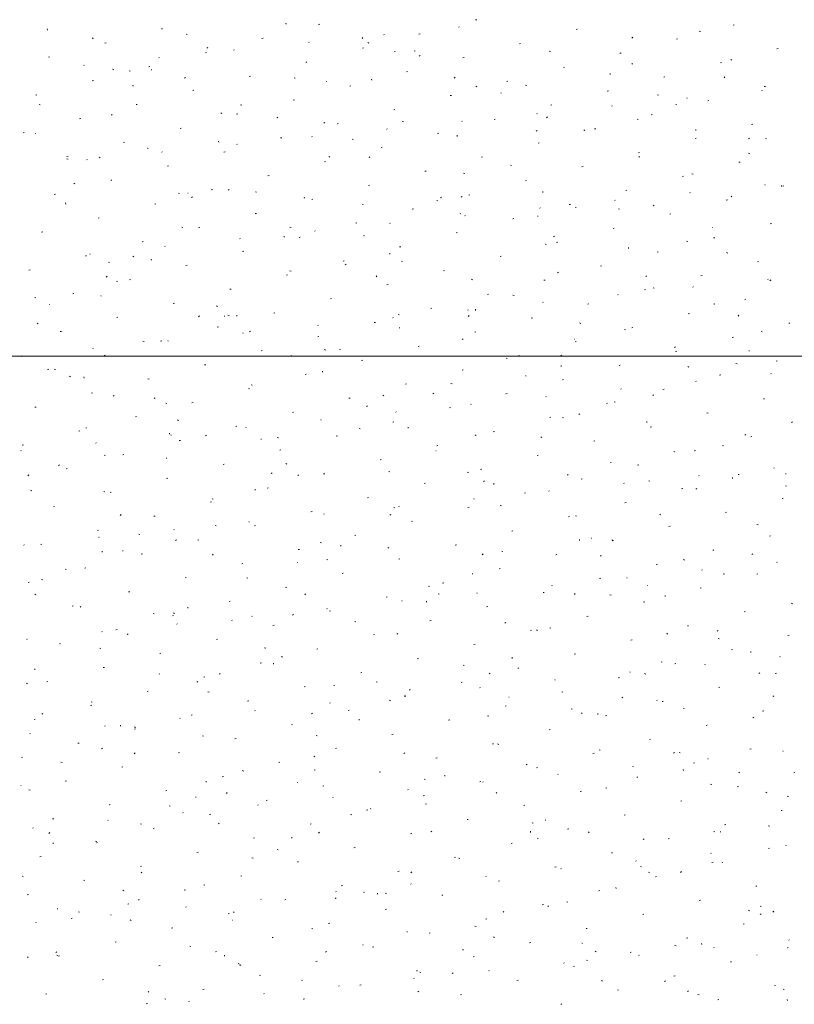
# Model space of a CAD drawing. Extents: x -743 to 300, y 62 to 1112.
# Tile 106 of 179: x -428 to -363, y 780 to 863. Entities that reach past the tile are written whole.
import ezdxf
from ezdxf.lldxf.tags import DXFTag

# ---------------------------------------------------------------- set-up
doc = ezdxf.new("R2010")
doc.units = 0
doc.layers.get('0').update_dxf_attribs({"lineweight": 13})
doc.layers.add('60- 61 allgemeine Ausstattung- 4 Terrassen', color=9, linetype='Continuous', lineweight=9, true_color=0x808080)
doc.layers.add('70 -71 Achsen- 1 Gebäudeachsen', color=7, linetype='STRICHPUNKT2-A06CPV7LL0', lineweight=18)
tags = doc.linetypes.add('STRICHPUNKT2-A06CPV7LL0', pattern=[12.7, 6.35, -3.175, 0, -3.175]).pattern_tags.tags
tags[10:11] = [DXFTag(74, 4), DXFTag(75, 0), DXFTag(340, '0'), DXFTag(46, 0.0), DXFTag(50, 0.0), DXFTag(44, 0.0), DXFTag(45, 0.0)]
tags[8:9] = [DXFTag(74, 4), DXFTag(75, 0), DXFTag(340, '0'), DXFTag(46, 0.0), DXFTag(50, 0.0), DXFTag(44, 0.0), DXFTag(45, 0.0)]
tags[6:7] = [DXFTag(74, 4), DXFTag(75, 0), DXFTag(340, '0'), DXFTag(46, 0.0), DXFTag(50, 0.0), DXFTag(44, 0.0), DXFTag(45, 0.0)]
tags[4:5] = [DXFTag(74, 4), DXFTag(75, 0), DXFTag(340, '0'), DXFTag(46, 0.0), DXFTag(50, 0.0), DXFTag(44, 0.0), DXFTag(45, 0.0)]

# ---------------------------------------------------------------- blocks, each defined once
blk = doc.blocks.new('Referenz-A06CPV7ML0')
at = {"layer": '60- 61 allgemeine Ausstattung- 4 Terrassen', "color": 0}
for p, q in [((-389.903, 863.267), (-389.807, 863.291)), ((-426.045, 862.419), (-426.054, 862.507)), ((-416.415, 862.509), (-416.32, 862.533)), ((-405.901, 862.909), (-405.91, 862.997)), ((-403.159, 862.888), (-403.063, 862.912)), ((-391.29, 862.664), (-391.323, 862.701)), ((-381.422, 862.456), (-381.326, 862.48)), ((-368.166, 862.835), (-368.07, 862.859)), ((-422.182, 861.755), (-422.254, 861.688)), ((-414.339, 862.077), (-414.247, 862.04)), ((-407.934, 861.698), (-407.839, 861.721)), ((-399.41, 861.779), (-399.482, 861.712)), ((-397.621, 862.015), (-397.654, 862.051)), ((-394.678, 862.077), (-394.582, 862.101)), ((-376.639, 861.803), (-376.711, 861.736)), ((-372.941, 861.644), (-372.845, 861.668)), ((-371.02, 862.334), (-370.926, 862.306)), ((-421.19, 861.319), (-421.095, 861.342)), ((-412.507, 860.935), (-412.587, 860.879)), ((-410.283, 860.716), (-410.316, 860.753)), ((-403.952, 861.365), (-403.985, 861.402)), ((-399.453, 860.886), (-399.357, 860.91)), ((-399.009, 861.358), (-398.918, 861.321)), ((-386.197, 861.265), (-386.101, 861.289)), ((-364.46, 860.833), (-364.364, 860.857)), ((-425.965, 860.128), (-425.87, 860.152)), ((-416.615, 860.067), (-416.648, 860.103)), ((-412.709, 860.507), (-412.614, 860.531)), ((-396.725, 860.634), (-396.709, 860.593)), ((-395.086, 860.656), (-394.992, 860.628)), ((-394.575, 860.267), (-394.656, 860.21)), ((-390.972, 860.075), (-390.876, 860.099)), ((-383.679, 860.64), (-383.588, 860.603)), ((-377.716, 860.454), (-377.62, 860.478)), ((-368.35, 859.922), (-368.259, 859.885)), ((-422.946, 859.417), (-422.979, 859.454)), ((-420.542, 859.108), (-420.451, 859.071)), ((-417.484, 859.317), (-417.389, 859.34)), ((-404.228, 859.696), (-404.133, 859.719)), ((-382.491, 859.263), (-382.395, 859.287)), ((-376.643, 859.599), (-376.724, 859.542)), ((-369.235, 859.642), (-369.139, 859.666)), ((-419.153, 858.978), (-419.059, 858.95)), ((-417.284, 859.056), (-417.24, 859.053)), ((-414.395, 858.411), (-414.467, 858.343)), ((-409.003, 858.505), (-408.908, 858.529)), ((-405.213, 858.389), (-405.122, 858.353)), ((-398.672, 858.179), (-398.681, 858.267)), ((-395.747, 858.884), (-395.651, 858.908)), ((-391.624, 858.435), (-391.696, 858.368)), ((-378.528, 858.669), (-378.537, 858.757)), ((-374.01, 858.452), (-373.914, 858.476)), ((-368.852, 858.459), (-368.924, 858.392)), ((-422.259, 858.126), (-422.164, 858.15)), ((-418.816, 857.688), (-418.825, 857.776)), ((-402.52, 858.082), (-402.476, 858.079)), ((-400.522, 857.694), (-400.427, 857.717)), ((-389.883, 857.671), (-389.792, 857.634)), ((-387.266, 858.073), (-387.17, 858.097)), ((-385.674, 857.779), (-385.58, 857.75)), ((-365.529, 857.64), (-365.433, 857.664)), ((-427.034, 856.935), (-426.939, 856.959)), ((-413.778, 857.315), (-413.683, 857.338)), ((-392.041, 856.882), (-391.945, 856.906)), ((-387.757, 857.108), (-387.712, 857.105)), ((-378.785, 857.261), (-378.689, 857.285)), ((-374.554, 856.953), (-374.462, 856.916)), ((-372.042, 856.648), (-372.075, 856.685)), ((-365.71, 857.298), (-365.743, 857.334)), ((-426.746, 856.139), (-426.655, 856.102)), ((-418.553, 856.124), (-418.458, 856.148)), ((-409.74, 856.101), (-409.646, 856.072)), ((-405.297, 856.503), (-405.202, 856.527)), ((-383.56, 856.071), (-383.464, 856.095)), ((-378.373, 855.999), (-378.406, 856.036)), ((-372.993, 856.134), (-372.949, 856.131)), ((-370.304, 856.45), (-370.208, 856.474)), ((-423.328, 854.933), (-423.233, 854.957)), ((-420.569, 855.29), (-420.65, 855.233)), ((-411.417, 855.421), (-411.325, 855.384)), ((-410.072, 855.313), (-409.977, 855.336)), ((-406.609, 855.066), (-406.681, 854.999)), ((-396.816, 855.692), (-396.721, 855.715)), ((-384.704, 855.35), (-384.737, 855.386)), ((-383.837, 855.091), (-383.909, 855.023)), ((-375.079, 855.259), (-374.983, 855.283)), ((-414.847, 854.122), (-414.752, 854.146)), ((-402.637, 854.621), (-402.718, 854.565)), ((-401.591, 854.501), (-401.496, 854.525)), ((-396.087, 854.702), (-395.996, 854.666)), ((-391.035, 854.7), (-391.068, 854.737)), ((-388.335, 854.88), (-388.239, 854.904)), ((-376.261, 854.901), (-376.167, 854.872)), ((-366.598, 854.448), (-366.502, 854.472)), ((-428.103, 853.743), (-428.008, 853.767)), ((-427.063, 853.693), (-427.046, 853.652)), ((-406.366, 853.311), (-406.271, 853.334)), ((-403.697, 853.402), (-403.73, 853.438)), ((-397.366, 854.051), (-397.399, 854.088)), ((-393.11, 853.69), (-393.015, 853.713)), ((-391.443, 853.448), (-391.452, 853.536)), ((-384.706, 853.953), (-384.786, 853.897)), ((-380.757, 853.984), (-380.666, 853.947)), ((-379.854, 854.069), (-379.758, 854.093)), ((-371.373, 853.257), (-371.277, 853.281)), ((-371.299, 853.938), (-371.308, 854.026)), ((-366.774, 853.285), (-366.855, 853.228)), ((-419.622, 852.931), (-419.527, 852.955)), ((-417.62, 852.452), (-417.529, 852.415)), ((-411.587, 852.957), (-411.596, 853.045)), ((-410.029, 852.752), (-410.062, 852.789)), ((-400.328, 853.223), (-400.234, 853.194)), ((-397.885, 852.499), (-397.79, 852.523)), ((-384.629, 852.878), (-384.533, 852.902)), ((-365.428, 853.266), (-365.337, 853.229)), ((-424.397, 851.741), (-424.302, 851.765)), ((-421.593, 851.698), (-421.665, 851.631)), ((-416.36, 852.103), (-416.393, 852.139)), ((-411.141, 852.12), (-411.046, 852.144)), ((-402.291, 851.734), (-402.199, 851.697)), ((-398.822, 851.722), (-398.894, 851.655)), ((-389.404, 851.688), (-389.309, 851.711)), ((-376.148, 852.067), (-376.052, 852.091)), ((-376.051, 851.746), (-376.123, 851.679)), ((-366.849, 852.023), (-366.755, 851.995)), ((-424.394, 851.545), (-424.3, 851.516)), ((-422.691, 851.454), (-422.724, 851.49)), ((-415.916, 850.929), (-415.821, 850.953)), ((-402.66, 851.309), (-402.565, 851.332)), ((-386.961, 851.015), (-386.87, 850.978)), ((-380.923, 850.876), (-380.827, 850.9)), ((-367.667, 851.255), (-367.571, 851.279)), ((-407.435, 850.118), (-407.34, 850.142)), ((-394.179, 850.497), (-394.084, 850.521)), ((-390.915, 850.345), (-390.821, 850.317)), ((-372.442, 850.065), (-372.346, 850.089)), ((-371.632, 850.297), (-371.54, 850.26)), ((-423.824, 849.483), (-423.733, 849.446)), ((-420.691, 849.739), (-420.596, 849.763)), ((-398.954, 849.307), (-398.859, 849.33)), ((-385.698, 849.686), (-385.603, 849.709)), ((-365.456, 849.334), (-365.489, 849.371)), ((-364.069, 849.207), (-364.079, 849.295)), ((-363.961, 849.253), (-363.865, 849.277)), ((-425.467, 848.548), (-425.371, 848.572)), ((-414.982, 848.667), (-414.888, 848.639)), ((-414.2, 848.667), (-414.155, 848.664)), ((-413.807, 848.354), (-413.879, 848.287)), ((-412.21, 848.927), (-412.115, 848.951)), ((-410.7, 848.976), (-410.781, 848.92)), ((-408.494, 848.765), (-408.403, 848.728)), ((-404.358, 848.226), (-404.367, 848.315)), ((-392.768, 848.308), (-392.849, 848.251)), ((-391.036, 848.378), (-391.108, 848.311)), ((-390.473, 848.495), (-390.378, 848.519)), ((-384.214, 848.717), (-384.223, 848.805)), ((-377.217, 848.874), (-377.121, 848.898)), ((-371.787, 848.685), (-371.82, 848.721)), ((-368.264, 848.402), (-368.336, 848.335)), ((-424.502, 847.736), (-424.511, 847.824)), ((-416.985, 847.737), (-416.89, 847.761)), ((-403.729, 848.116), (-403.634, 848.14)), ((-399.436, 847.693), (-399.392, 847.69)), ((-393.165, 848.047), (-393.074, 848.01)), ((-381.992, 847.684), (-381.897, 847.707)), ((-381.503, 847.468), (-381.409, 847.439)), ((-378.118, 848.035), (-378.151, 848.072)), ((-374.836, 847.639), (-374.917, 847.583)), ((-368.736, 848.063), (-368.64, 848.087)), ((-408.504, 846.925), (-408.409, 846.949)), ((-395.248, 847.305), (-395.153, 847.328)), ((-391.195, 846.946), (-391.178, 846.905)), ((-390.78, 846.737), (-390.813, 846.773)), ((-384.672, 846.719), (-384.628, 846.716)), ((-384.449, 847.386), (-384.482, 847.422)), ((-377.835, 847.328), (-377.744, 847.291)), ((-373.511, 846.872), (-373.416, 846.896)), ((-421.761, 846.546), (-421.665, 846.57)), ((-414.698, 845.796), (-414.607, 845.759)), ((-405.569, 845.79), (-405.475, 845.761)), ((-400.023, 846.114), (-399.928, 846.138)), ((-397.112, 846.087), (-397.144, 846.124)), ((-386.767, 846.493), (-386.672, 846.517)), ((-365.03, 846.061), (-364.934, 846.085)), ((-426.536, 845.356), (-426.44, 845.38)), ((-413.279, 845.735), (-413.184, 845.759)), ((-406.02, 845.01), (-406.092, 844.942)), ((-403.443, 845.438), (-403.476, 845.474)), ((-399.369, 845.078), (-399.277, 845.041)), ((-391.542, 845.303), (-391.447, 845.326)), ((-383.249, 845.034), (-383.321, 844.967)), ((-378.286, 845.682), (-378.191, 845.705)), ((-369.908, 845.745), (-369.864, 845.742)), ((-418.055, 844.544), (-417.959, 844.568)), ((-416.105, 844.139), (-416.138, 844.176)), ((-409.774, 844.788), (-409.807, 844.825)), ((-404.798, 844.923), (-404.703, 844.947)), ((-396.317, 844.112), (-396.222, 844.136)), ((-384.039, 844.359), (-383.948, 844.323)), ((-383.061, 844.491), (-382.966, 844.515)), ((-372.09, 844.59), (-371.996, 844.561)), ((-369.805, 844.87), (-369.71, 844.894)), ((-422.83, 843.354), (-422.734, 843.378)), ((-422.436, 843.49), (-422.469, 843.526)), ((-418.762, 843.331), (-418.843, 843.274)), ((-409.573, 843.733), (-409.478, 843.757)), ((-397.129, 843.496), (-397.138, 843.584)), ((-387.836, 843.301), (-387.741, 843.324)), ((-376.984, 843.986), (-376.994, 844.074)), ((-374.58, 843.68), (-374.485, 843.703)), ((-368.709, 843.641), (-368.618, 843.604)), ((-420.902, 842.827), (-420.811, 842.79)), ((-417.273, 843.005), (-417.282, 843.093)), ((-414.349, 842.542), (-414.253, 842.566)), ((-401.092, 842.921), (-400.997, 842.945)), ((-400.831, 842.662), (-400.911, 842.606)), ((-396.157, 842.912), (-396.063, 842.883)), ((-379.355, 842.489), (-379.26, 842.513)), ((-366.099, 842.868), (-366.004, 842.892)), ((-427.605, 842.163), (-427.509, 842.187)), ((-421.005, 841.641), (-421.077, 841.574)), ((-405.867, 841.731), (-405.772, 841.755)), ((-405.572, 842.109), (-405.481, 842.072)), ((-398.234, 841.665), (-398.306, 841.598)), ((-392.611, 842.11), (-392.516, 842.134)), ((-382.899, 841.994), (-382.98, 841.938)), ((-375.463, 841.69), (-375.535, 841.622)), ((-370.874, 841.678), (-370.779, 841.701)), ((-420.223, 841.234), (-420.129, 841.205)), ((-419.124, 841.352), (-419.028, 841.376)), ((-397.386, 840.919), (-397.291, 840.943)), ((-390.243, 841.391), (-390.152, 841.354)), ((-384.13, 841.299), (-384.035, 841.322)), ((-365.201, 841.37), (-365.234, 841.407)), ((-364.967, 841.326), (-365.048, 841.269)), ((-423.899, 840.161), (-423.803, 840.185)), ((-421.532, 840.004), (-421.515, 839.963)), ((-410.643, 840.54), (-410.547, 840.564)), ((-388.905, 840.108), (-388.81, 840.132)), ((-386.744, 840.034), (-386.65, 840.006)), ((-377.863, 840.071), (-377.896, 840.108)), ((-375.649, 840.487), (-375.554, 840.511)), ((-374.913, 840.672), (-374.822, 840.636)), ((-371.532, 840.721), (-371.565, 840.757)), ((-427.106, 839.859), (-427.014, 839.822)), ((-425.879, 839.251), (-425.835, 839.248)), ((-415.418, 839.35), (-415.322, 839.374)), ((-402.161, 839.729), (-402.066, 839.753)), ((-384.194, 839.422), (-384.227, 839.459)), ((-380.424, 839.297), (-380.329, 839.32)), ((-369.755, 839.255), (-369.765, 839.343)), ((-367.168, 839.676), (-367.073, 839.699)), ((-411.776, 839.14), (-411.685, 839.103)), ((-410.811, 838.356), (-410.717, 838.328)), ((-410.043, 838.274), (-410.053, 838.363)), ((-406.937, 838.538), (-406.841, 838.562)), ((-396.447, 838.422), (-396.355, 838.385)), ((-393.68, 838.917), (-393.585, 838.941)), ((-390.526, 838.773), (-390.559, 838.809)), ((-390.447, 838.321), (-390.519, 838.254)), ((-389.899, 838.765), (-389.909, 838.853)), ((-371.943, 838.485), (-371.848, 838.509)), ((-367.676, 838.345), (-367.748, 838.278)), ((-426.825, 837.685), (-426.906, 837.629)), ((-420.193, 838.159), (-420.097, 838.183)), ((-413.219, 838.297), (-413.291, 838.23)), ((-411.115, 838.277), (-411.071, 838.274)), ((-403.188, 837.474), (-403.221, 837.511)), ((-398.455, 837.727), (-398.36, 837.751)), ((-396.857, 838.123), (-396.89, 838.16)), ((-385.199, 838.106), (-385.104, 838.13)), ((-381.117, 837.704), (-381.026, 837.667)), ((-363.462, 837.674), (-363.367, 837.697)), ((-424.968, 836.969), (-424.872, 836.992)), ((-411.712, 837.348), (-411.616, 837.372)), ((-409.519, 836.825), (-409.552, 836.861)), ((-408.893, 837.017), (-408.974, 836.96)), ((-396.352, 837.303), (-396.307, 837.3)), ((-389.974, 836.915), (-389.879, 836.939)), ((-377.332, 837.157), (-377.238, 837.128)), ((-376.718, 837.295), (-376.623, 837.318)), ((-365.787, 836.985), (-365.696, 836.948)), ((-417.98, 836.171), (-417.889, 836.135)), ((-416.487, 836.157), (-416.391, 836.181)), ((-415.85, 836.175), (-415.883, 836.212)), ((-403.231, 836.536), (-403.135, 836.56)), ((-390.961, 836.349), (-391.042, 836.292)), ((-381.588, 836.329), (-381.543, 836.326)), ((-381.493, 836.104), (-381.398, 836.128)), ((-368.237, 836.483), (-368.142, 836.507)), ((-422.181, 835.526), (-422.214, 835.563)), ((-421.262, 834.967), (-421.166, 834.99)), ((-408.006, 835.346), (-407.91, 835.37)), ((-402.65, 835.453), (-402.559, 835.416)), ((-401.399, 835.479), (-401.304, 835.45)), ((-394.749, 835.725), (-394.654, 835.749)), ((-373.03, 835.68), (-373.11, 835.624)), ((-373.012, 835.293), (-372.917, 835.316)), ((-366.824, 835.355), (-366.78, 835.352)), ((-428.204, 834.929), (-428.276, 834.861)), ((-412.781, 834.155), (-412.685, 834.179)), ((-405.432, 834.953), (-405.504, 834.886)), ((-399.525, 834.534), (-399.429, 834.558)), ((-387.321, 834.735), (-387.229, 834.698)), ((-386.268, 834.913), (-386.173, 834.937)), ((-382.661, 834.977), (-382.733, 834.91)), ((-367.92, 834.279), (-367.825, 834.25)), ((-364.531, 834.481), (-364.436, 834.505)), ((-426.037, 833.776), (-425.941, 833.8)), ((-425.465, 833.801), (-425.371, 833.772)), ((-404.3, 833.344), (-404.204, 833.368)), ((-402.814, 833.544), (-402.824, 833.632)), ((-391.043, 833.723), (-390.948, 833.747)), ((-382.67, 834.034), (-382.68, 834.122)), ((-377.787, 834.102), (-377.692, 834.126)), ((-371.991, 834.017), (-371.9, 833.98)), ((-364.946, 833.406), (-364.979, 833.443)), ((-424.184, 833.203), (-424.092, 833.166)), ((-422.958, 833.053), (-422.968, 833.141)), ((-417.556, 832.965), (-417.46, 832.988)), ((-395.819, 832.532), (-395.723, 832.556)), ((-391.986, 832.601), (-391.892, 832.572)), ((-385.664, 833.257), (-385.647, 833.216)), ((-382.562, 832.911), (-382.467, 832.935)), ((-371.277, 832.757), (-371.31, 832.794)), ((-369.306, 833.291), (-369.211, 833.314)), ((-422.331, 831.774), (-422.235, 831.798)), ((-409.075, 832.153), (-408.979, 832.177)), ((-408.854, 832.484), (-408.763, 832.448)), ((-393.524, 831.766), (-393.433, 831.729)), ((-387.337, 831.721), (-387.242, 831.745)), ((-377.609, 832.108), (-377.641, 832.144)), ((-374.081, 832.1), (-373.986, 832.124)), ((-420.417, 831.584), (-420.489, 831.517)), ((-416.956, 831.371), (-417.036, 831.315)), ((-416.053, 830.923), (-415.958, 830.894)), ((-413.85, 830.963), (-413.754, 830.986)), ((-400.594, 831.342), (-400.498, 831.366)), ((-397.646, 831.609), (-397.718, 831.541)), ((-390.271, 830.809), (-390.304, 830.846)), ((-383.94, 831.458), (-383.973, 831.495)), ((-378.856, 830.909), (-378.761, 830.933)), ((-378.195, 831.048), (-378.104, 831.011)), ((-374.874, 831.633), (-374.946, 831.566)), ((-365.6, 831.289), (-365.505, 831.312)), ((-427.106, 830.584), (-427.01, 830.607)), ((-405.369, 830.151), (-405.273, 830.175)), ((-399.024, 830.703), (-399.105, 830.647)), ((-396.602, 830.16), (-396.635, 830.196)), ((-392.113, 830.53), (-392.017, 830.554)), ((-381.092, 830.035), (-381.173, 829.978)), ((-370.375, 830.098), (-370.28, 830.122)), ((-418.625, 829.772), (-418.529, 829.796)), ((-415.058, 829.516), (-414.967, 829.479)), ((-402.933, 829.51), (-402.966, 829.547)), ((-396.888, 829.34), (-396.792, 829.364)), ((-383.631, 829.719), (-383.536, 829.743)), ((-382.574, 829.723), (-382.479, 829.695)), ((-375.441, 829.303), (-375.45, 829.391)), ((-363.16, 829.367), (-363.241, 829.31)), ((-423.4, 828.582), (-423.304, 828.605)), ((-422.795, 828.862), (-422.75, 828.859)), ((-415.729, 828.322), (-415.739, 828.41)), ((-410.144, 828.961), (-410.048, 828.984)), ((-409.264, 828.861), (-409.297, 828.898)), ((-399.728, 828.797), (-399.637, 828.76)), ((-395.585, 828.813), (-395.595, 828.901)), ((-388.407, 828.528), (-388.311, 828.552)), ((-375.15, 828.907), (-375.055, 828.931)), ((-421.927, 827.562), (-421.96, 827.599)), ((-415.596, 828.212), (-415.628, 828.248)), ((-414.919, 827.77), (-414.823, 827.794)), ((-412.631, 828.24), (-412.703, 828.173)), ((-408.031, 827.888), (-407.987, 827.885)), ((-406.64, 828.045), (-406.546, 828.016)), ((-401.663, 828.149), (-401.567, 828.173)), ((-389.859, 828.264), (-389.931, 828.197)), ((-384.399, 828.079), (-384.307, 828.042)), ((-379.925, 827.717), (-379.83, 827.741)), ((-367.088, 828.289), (-367.16, 828.221)), ((-366.669, 828.096), (-366.574, 828.12)), ((-428.258, 826.913), (-428.291, 826.949)), ((-428.175, 827.391), (-428.08, 827.415)), ((-406.438, 826.959), (-406.342, 826.982)), ((-393.267, 826.914), (-393.223, 826.911)), ((-393.182, 827.338), (-393.086, 827.362)), ((-373.161, 826.846), (-373.067, 826.817)), ((-371.444, 826.905), (-371.349, 826.929)), ((-369.069, 827.361), (-368.978, 827.324)), ((-421.262, 826.547), (-421.17, 826.51)), ((-419.694, 826.58), (-419.598, 826.603)), ((-416.001, 826.315), (-415.985, 826.274)), ((-397.957, 826.147), (-397.861, 826.171)), ((-384.701, 826.526), (-384.605, 826.55)), ((-378.503, 825.94), (-378.459, 825.937)), ((-425.018, 825.726), (-425.099, 825.67)), ((-424.469, 825.389), (-424.374, 825.413)), ((-411.213, 825.768), (-411.117, 825.792)), ((-407.087, 825.058), (-407.167, 825.001)), ((-405.932, 825.829), (-405.841, 825.792)), ((-397.228, 825.168), (-397.134, 825.139)), ((-390.602, 825.11), (-390.511, 825.073)), ((-389.476, 825.336), (-389.38, 825.36)), ((-376.219, 825.715), (-376.124, 825.739)), ((-364.691, 825.443), (-364.724, 825.479)), ((-427.616, 824.872), (-427.688, 824.805)), ((-415.988, 824.578), (-415.892, 824.601)), ((-404.844, 824.896), (-404.916, 824.829)), ((-402.732, 824.957), (-402.636, 824.98)), ((-389.155, 824.389), (-389.235, 824.333)), ((-382.073, 824.92), (-382.145, 824.853)), ((-380.995, 824.524), (-380.899, 824.548)), ((-375.273, 824.392), (-375.182, 824.355)), ((-371.023, 824.793), (-371.056, 824.83)), ((-368.212, 824.572), (-368.221, 824.66)), ((-367.738, 824.903), (-367.643, 824.927)), ((-363.74, 824.965), (-363.695, 824.963)), ((-427.465, 823.578), (-427.374, 823.541)), ((-421.294, 823.49), (-421.2, 823.461)), ((-420.763, 823.387), (-420.668, 823.411)), ((-408.5, 823.592), (-408.51, 823.68)), ((-407.507, 823.766), (-407.411, 823.79)), ((-394.251, 824.145), (-394.155, 824.169)), ((-388.356, 824.082), (-388.365, 824.17)), ((-385.77, 823.334), (-385.674, 823.358)), ((-383.685, 823.495), (-383.718, 823.531)), ((-377.354, 824.144), (-377.387, 824.181)), ((-372.513, 823.713), (-372.418, 823.737)), ((-371.223, 823.721), (-371.304, 823.665)), ((-363.749, 823.968), (-363.655, 823.939)), ((-412.282, 822.576), (-412.186, 822.599)), ((-412.136, 822.86), (-412.044, 822.823)), ((-399.026, 822.955), (-398.93, 822.978)), ((-390.016, 822.845), (-390.049, 822.882)), ((-377.289, 822.522), (-377.193, 822.546)), ((-364.032, 822.901), (-363.937, 822.925)), ((-425.538, 822.196), (-425.443, 822.22)), ((-403.801, 821.764), (-403.705, 821.788)), ((-396.806, 822.141), (-396.715, 822.105)), ((-396.347, 822.196), (-396.38, 822.232)), ((-390.545, 822.143), (-390.449, 822.167)), ((-387.815, 822.29), (-387.721, 822.261)), ((-368.807, 821.711), (-368.712, 821.735)), ((-419.829, 821.528), (-419.901, 821.46)), ((-417.057, 821.385), (-416.962, 821.409)), ((-409.01, 820.897), (-409.043, 820.934)), ((-402.678, 821.547), (-402.711, 821.583)), ((-397.058, 821.552), (-397.13, 821.485)), ((-395.32, 820.953), (-395.224, 820.976)), ((-382.064, 821.332), (-381.968, 821.356)), ((-381.477, 821.423), (-381.385, 821.386)), ((-374.286, 821.576), (-374.358, 821.509)), ((-421.832, 820.194), (-421.737, 820.218)), ((-415.341, 820.248), (-415.374, 820.284)), ((-411.882, 820.612), (-411.788, 820.583)), ((-408.576, 820.574), (-408.48, 820.597)), ((-386.839, 820.141), (-386.743, 820.165)), ((-373.583, 820.52), (-373.487, 820.544)), ((-366.147, 820.705), (-366.056, 820.668)), ((-421.672, 819.598), (-421.705, 819.635)), ((-418.339, 819.891), (-418.248, 819.854)), ((-415.149, 819.412), (-415.23, 819.356)), ((-413.351, 819.383), (-413.256, 819.407)), ((-400.095, 819.762), (-399.999, 819.786)), ((-381.127, 819.351), (-381.136, 819.439)), ((-380.133, 819.568), (-380.117, 819.527)), ((-378.403, 819.412), (-378.309, 819.383)), ((-378.358, 819.33), (-378.262, 819.354)), ((-365.101, 819.709), (-365.006, 819.733)), ((-428.003, 818.949), (-428.036, 818.986)), ((-426.607, 819.004), (-426.512, 819.028)), ((-421.415, 818.37), (-421.424, 818.458)), ((-419.71, 818.472), (-419.666, 818.469)), ((-404.87, 818.572), (-404.774, 818.595)), ((-403.01, 819.173), (-402.919, 819.136)), ((-401.271, 818.861), (-401.28, 818.949)), ((-397.217, 818.744), (-397.298, 818.688)), ((-391.614, 818.951), (-391.518, 818.974)), ((-387.68, 818.454), (-387.589, 818.418)), ((-369.877, 818.518), (-369.781, 818.542)), ((-418.126, 818.192), (-418.031, 818.216)), ((-412.043, 818.183), (-412.115, 818.116)), ((-402.469, 817.734), (-402.375, 817.705)), ((-396.389, 817.76), (-396.293, 817.784)), ((-389.271, 818.208), (-389.343, 818.14)), ((-383.133, 818.139), (-383.037, 818.163)), ((-379.286, 818.076), (-379.366, 818.019)), ((-372.351, 817.736), (-372.259, 817.699)), ((-366.5, 818.232), (-366.572, 818.165)), ((-424.543, 816.922), (-424.452, 816.885)), ((-422.901, 817.002), (-422.806, 817.026)), ((-409.645, 817.381), (-409.55, 817.405)), ((-404.947, 817.498), (-404.902, 817.495)), ((-387.908, 816.949), (-387.812, 816.972)), ((-374.652, 817.328), (-374.556, 817.352)), ((-370.768, 816.83), (-370.801, 816.866)), ((-364.437, 817.479), (-364.47, 817.515)), ((-426.536, 816.056), (-426.442, 816.027)), ((-414.42, 816.19), (-414.325, 816.214)), ((-409.214, 816.204), (-409.122, 816.167)), ((-401.164, 816.57), (-401.068, 816.593)), ((-390.183, 816.524), (-390.138, 816.521)), ((-379.427, 816.137), (-379.331, 816.161)), ((-377.099, 816.18), (-377.132, 816.217)), ((-368.99, 816.535), (-368.896, 816.506)), ((-366.171, 816.516), (-366.075, 816.54)), ((-427.676, 815.811), (-427.581, 815.835)), ((-405.939, 815.379), (-405.844, 815.403)), ((-393.884, 815.486), (-393.793, 815.449)), ((-392.683, 815.758), (-392.587, 815.782)), ((-383.43, 815.531), (-383.463, 815.567)), ((-375.419, 815.55), (-375.375, 815.547)), ((-370.946, 815.326), (-370.85, 815.35)), ((-427.027, 814.815), (-427.099, 814.748)), ((-419.195, 815), (-419.1, 815.024)), ((-404.256, 814.839), (-404.328, 814.772)), ((-397.458, 814.568), (-397.362, 814.591)), ((-396.093, 814.232), (-396.125, 814.269)), ((-394.042, 814.13), (-394.051, 814.218)), ((-393.057, 814.857), (-392.963, 814.828)), ((-389.761, 814.881), (-389.794, 814.918)), ((-384.202, 814.947), (-384.106, 814.97)), ((-381.485, 814.863), (-381.557, 814.796)), ((-378.555, 814.767), (-378.463, 814.73)), ((-373.898, 814.62), (-373.907, 814.708)), ((-423.97, 813.809), (-423.875, 813.833)), ((-423.212, 813.767), (-423.292, 813.71)), ((-414.186, 813.639), (-414.195, 813.728)), ((-410.714, 814.188), (-410.619, 814.212)), ((-402.424, 813.583), (-402.457, 813.619)), ((-402.233, 813.377), (-402.138, 813.401)), ((-388.977, 813.756), (-388.881, 813.78)), ((-375.721, 814.135), (-375.625, 814.159)), ((-363.225, 814.049), (-363.134, 814.012)), ((-417.123, 813.179), (-417.029, 813.15)), ((-415.489, 812.998), (-415.394, 813.022)), ((-415.417, 813.235), (-415.326, 813.198)), ((-410.471, 812.626), (-410.454, 812.585)), ((-408.755, 812.933), (-408.788, 812.97)), ((-405.28, 813.099), (-405.36, 813.042)), ((-393.752, 812.566), (-393.656, 812.589)), ((-380.496, 812.945), (-380.4, 812.968)), ((-367.24, 813.324), (-367.144, 813.348)), ((-420.264, 811.807), (-420.169, 811.831)), ((-415.086, 812.284), (-415.119, 812.321)), ((-407.008, 812.186), (-406.913, 812.21)), ((-400.088, 812.517), (-399.997, 812.48)), ((-387.348, 812.43), (-387.429, 812.374)), ((-385.271, 811.754), (-385.175, 811.778)), ((-384.758, 811.799), (-384.667, 811.762)), ((-383.644, 811.979), (-383.55, 811.95)), ((-372.015, 812.133), (-371.919, 812.157)), ((-369.416, 811.762), (-369.497, 811.705)), ((-427.748, 810.985), (-427.781, 811.022)), ((-421.417, 811.635), (-421.45, 811.671)), ((-419.241, 811.471), (-419.313, 811.404)), ((-411.783, 810.996), (-411.688, 811.02)), ((-398.527, 811.375), (-398.432, 811.399)), ((-396.47, 811.495), (-396.542, 811.428)), ((-376.79, 810.943), (-376.694, 810.966)), ((-373.698, 811.519), (-373.77, 811.452)), ((-369.429, 811.08), (-369.337, 811.043)), ((-363.534, 811.322), (-363.438, 811.346)), ((-425.039, 810.617), (-424.944, 810.641)), ((-421.621, 810.266), (-421.53, 810.23)), ((-407.711, 810.301), (-407.617, 810.272)), ((-403.302, 810.184), (-403.207, 810.208)), ((-390.046, 810.564), (-389.95, 810.587)), ((-368.309, 810.131), (-368.213, 810.155)), ((-416.558, 809.805), (-416.463, 809.829)), ((-406.292, 809.548), (-406.2, 809.511)), ((-394.821, 809.373), (-394.726, 809.397)), ((-386.813, 809.399), (-386.822, 809.487)), ((-381.565, 809.752), (-381.469, 809.776)), ((-366.669, 809.889), (-366.678, 809.977)), ((-364.182, 809.515), (-364.215, 809.552)), ((-427.101, 808.418), (-427.11, 808.506)), ((-421.333, 808.615), (-421.238, 808.639)), ((-408.077, 808.994), (-407.982, 809.018)), ((-406.957, 808.909), (-406.966, 808.997)), ((-390.962, 808.83), (-390.871, 808.793)), ((-386.34, 808.562), (-386.244, 808.585)), ((-374.232, 809.101), (-374.138, 809.072)), ((-373.084, 808.941), (-372.988, 808.964)), ((-370.513, 808.866), (-370.546, 808.902)), ((-416.626, 808.082), (-416.582, 808.079)), ((-412.852, 807.803), (-412.757, 807.827)), ((-411.454, 808.127), (-411.526, 808.06)), ((-399.596, 808.182), (-399.501, 808.206)), ((-388.683, 808.151), (-388.755, 808.084)), ((-383.175, 807.567), (-383.208, 807.604)), ((-377.859, 807.75), (-377.763, 807.774)), ((-376.844, 808.216), (-376.877, 808.253)), ((-375.632, 808.111), (-375.541, 808.075)), ((-365.912, 808.175), (-365.984, 808.108)), ((-364.603, 808.129), (-364.507, 808.153)), ((-427.825, 807.298), (-427.734, 807.261)), ((-426.108, 807.424), (-426.013, 807.448)), ((-413.342, 807.453), (-413.423, 807.397)), ((-404.371, 806.992), (-404.276, 807.016)), ((-401.862, 807.108), (-401.818, 807.105)), ((-398.298, 807.423), (-398.204, 807.394)), ((-395.411, 806.785), (-395.491, 806.728)), ((-391.115, 807.371), (-391.02, 807.395)), ((-389.507, 806.918), (-389.54, 806.954)), ((-369.378, 806.939), (-369.282, 806.962)), ((-417.627, 806.613), (-417.532, 806.637)), ((-412.495, 806.579), (-412.404, 806.542)), ((-395.89, 806.18), (-395.795, 806.204)), ((-395.838, 806.268), (-395.871, 806.305)), ((-387.098, 806.134), (-387.054, 806.131)), ((-382.634, 806.56), (-382.538, 806.583)), ((-377.479, 806.116), (-377.559, 806.06)), ((-364.819, 806.224), (-364.725, 806.195)), ((-422.402, 805.422), (-422.307, 805.446)), ((-422.365, 805.745), (-422.271, 805.716)), ((-409.146, 805.801), (-409.051, 805.825)), ((-402.169, 805.619), (-402.202, 805.656)), ((-397.166, 805.861), (-397.074, 805.824)), ((-387.409, 805.369), (-387.314, 805.393)), ((-381.836, 805.143), (-381.745, 805.106)), ((-374.603, 805.879), (-374.586, 805.838)), ((-374.153, 805.748), (-374.057, 805.772)), ((-372.335, 805.16), (-372.29, 805.157)), ((-427.177, 804.232), (-427.082, 804.255)), ((-426.439, 804.758), (-426.511, 804.691)), ((-414.831, 804.32), (-414.864, 804.357)), ((-413.921, 804.611), (-413.826, 804.635)), ((-408.5, 804.97), (-408.533, 805.006)), ((-403.668, 804.782), (-403.74, 804.715)), ((-400.665, 804.99), (-400.57, 805.014)), ((-399.728, 804.178), (-399.737, 804.266)), ((-388.886, 804.545), (-388.792, 804.517)), ((-380.897, 804.807), (-380.969, 804.739)), ((-379.584, 804.668), (-379.593, 804.756)), ((-378.928, 804.558), (-378.832, 804.581)), ((-366.507, 804.424), (-366.415, 804.388)), ((-365.672, 804.937), (-365.576, 804.96)), ((-421.162, 803.671), (-421.195, 803.708)), ((-419.872, 803.687), (-419.881, 803.776)), ((-418.699, 803.611), (-418.608, 803.574)), ((-418.696, 803.42), (-418.601, 803.444)), ((-405.44, 803.799), (-405.345, 803.823)), ((-392.184, 804.178), (-392.089, 804.202)), ((-370.447, 803.746), (-370.351, 803.77)), ((-427.494, 803.022), (-427.527, 803.058)), ((-412.952, 802.867), (-412.858, 802.839)), ((-410.215, 802.609), (-410.12, 802.633)), ((-403.369, 802.892), (-403.278, 802.855)), ((-396.959, 802.988), (-396.864, 803.012)), ((-383.703, 803.367), (-383.608, 803.391)), ((-423.471, 802.23), (-423.376, 802.253)), ((-421.405, 801.808), (-421.485, 801.751)), ((-401.734, 801.797), (-401.639, 801.821)), ((-388.478, 802.176), (-388.383, 802.2)), ((-388.04, 802.174), (-387.949, 802.137)), ((-375.222, 802.556), (-375.126, 802.579)), ((-366.741, 801.744), (-366.645, 801.768)), ((-428.247, 801.039), (-428.151, 801.063)), ((-418.653, 801.414), (-418.725, 801.347)), ((-414.99, 801.418), (-414.895, 801.442)), ((-403.473, 801.139), (-403.554, 801.083)), ((-395.881, 801.438), (-395.953, 801.371)), ((-393.253, 800.986), (-393.158, 801.01)), ((-379.997, 801.365), (-379.902, 801.389)), ((-379.473, 801.668), (-379.379, 801.639)), ((-373.11, 801.462), (-373.182, 801.395)), ((-372.71, 801.456), (-372.619, 801.419)), ((-370.258, 800.902), (-370.291, 800.939)), ((-363.927, 801.551), (-363.96, 801.588)), ((-424.903, 800.642), (-424.812, 800.605)), ((-419.765, 800.228), (-419.67, 800.251)), ((-406.509, 800.607), (-406.414, 800.631)), ((-385.541, 800.471), (-385.622, 800.415)), ((-384.772, 800.174), (-384.677, 800.198)), ((-376.589, 800.253), (-376.622, 800.289)), ((-371.516, 800.554), (-371.42, 800.577)), ((-411.284, 799.416), (-411.189, 799.44)), ((-409.573, 799.923), (-409.482, 799.887)), ((-403.54, 799.99), (-403.446, 799.961)), ((-398.028, 799.795), (-397.933, 799.819)), ((-392.499, 799.447), (-392.508, 799.535)), ((-382.921, 799.603), (-382.954, 799.64)), ((-376.291, 799.363), (-376.196, 799.387)), ((-372.355, 799.937), (-372.364, 800.025)), ((-367.61, 799.803), (-367.69, 799.746)), ((-363.035, 799.742), (-362.939, 799.766)), ((-428.305, 798.667), (-428.261, 798.664)), ((-424.541, 799.037), (-424.445, 799.061)), ((-412.643, 798.957), (-412.652, 799.045)), ((-404.94, 798.938), (-404.924, 798.897)), ((-402.803, 798.605), (-402.708, 798.629)), ((-394.244, 799.205), (-394.152, 799.168)), ((-389.547, 798.984), (-389.452, 799.008)), ((-389.252, 798.954), (-389.285, 798.99)), ((-378.914, 798.487), (-378.823, 798.45)), ((-370.061, 798.79), (-369.967, 798.761)), ((-367.81, 798.552), (-367.714, 798.575)), ((-427.606, 798.312), (-427.512, 798.283)), ((-416.059, 798.226), (-415.964, 798.249)), ((-413.541, 797.693), (-413.497, 797.69)), ((-410.866, 798.07), (-410.938, 798.003)), ((-401.914, 797.655), (-401.947, 797.692)), ((-395.583, 798.305), (-395.616, 798.341)), ((-394.322, 797.793), (-394.227, 797.817)), ((-388.095, 798.094), (-388.167, 798.027)), ((-381.066, 798.172), (-380.971, 798.196)), ((-365.324, 798.118), (-365.396, 798.051)), ((-363.585, 797.769), (-363.493, 797.732)), ((-420.835, 797.035), (-420.739, 797.059)), ((-415.777, 796.955), (-415.686, 796.918)), ((-408.245, 797.006), (-408.278, 797.042)), ((-407.578, 797.414), (-407.483, 797.438)), ((-394.128, 797.112), (-394.033, 797.083)), ((-385.841, 796.982), (-385.746, 797.006)), ((-372.585, 797.361), (-372.49, 797.385)), ((-414.576, 796.357), (-414.609, 796.393)), ((-412.353, 796.224), (-412.258, 796.247)), ((-400.447, 796.236), (-400.356, 796.2)), ((-399.097, 796.603), (-399.002, 796.627)), ((-398.778, 796.719), (-398.733, 796.716)), ((-377.36, 796.17), (-377.265, 796.194)), ((-364.104, 796.55), (-364.008, 796.573)), ((-425.61, 795.845), (-425.514, 795.868)), ((-420.908, 795.707), (-420.941, 795.744)), ((-418.194, 795.434), (-418.1, 795.405)), ((-411.536, 795.494), (-411.616, 795.437)), ((-403.872, 795.412), (-403.777, 795.436)), ((-390.616, 795.791), (-390.521, 795.815)), ((-385.118, 795.518), (-385.027, 795.481)), ((-384.014, 795.745), (-383.97, 795.742)), ((-368.879, 795.359), (-368.784, 795.383)), ((-365.126, 795.206), (-365.135, 795.294)), ((-427.239, 795.058), (-427.272, 795.094)), ((-425.851, 794.701), (-425.923, 794.634)), ((-417.129, 795.033), (-417.033, 795.057)), ((-405.414, 794.226), (-405.423, 794.314)), ((-403.08, 794.726), (-403.152, 794.659)), ((-395.391, 794.601), (-395.296, 794.625)), ((-393.604, 794.826), (-393.684, 794.769)), ((-385.27, 794.716), (-385.279, 794.804)), ((-382.135, 794.98), (-382.04, 795.004)), ((-380.308, 794.75), (-380.38, 794.683)), ((-369.788, 794.8), (-369.697, 794.763)), ((-369.25, 794.771), (-369.206, 794.768)), ((-425.558, 793.735), (-425.567, 793.823)), ((-421.981, 793.986), (-421.889, 793.949)), ((-421.904, 793.843), (-421.808, 793.866)), ((-408.647, 794.222), (-408.552, 794.245)), ((-386.91, 793.789), (-386.815, 793.813)), ((-384.715, 794.234), (-384.621, 794.206)), ((-375.672, 794.157), (-375.753, 794.101)), ((-373.654, 794.168), (-373.559, 794.192)), ((-363.672, 793.588), (-363.705, 793.624)), ((-426.679, 792.652), (-426.583, 792.676)), ((-413.423, 793.031), (-413.327, 793.055)), ((-406.651, 793.268), (-406.56, 793.231)), ((-400.166, 793.41), (-400.071, 793.434)), ((-391.685, 792.599), (-391.59, 792.623)), ((-378.429, 792.978), (-378.334, 793.002)), ((-370.004, 792.938), (-370.036, 792.975)), ((-365.173, 793.357), (-365.078, 793.381)), ((-418.198, 791.841), (-418.102, 791.864)), ((-408.782, 792.556), (-408.687, 792.528)), ((-404.941, 792.22), (-404.846, 792.243)), ((-391.322, 792.549), (-391.23, 792.512)), ((-383.204, 791.787), (-383.109, 791.811)), ((-376.335, 792.289), (-376.368, 792.325)), ((-375.992, 791.831), (-375.901, 791.794)), ((-369.948, 792.166), (-369.853, 792.19)), ((-369.072, 792.191), (-369.056, 792.15)), ((-428.184, 791.017), (-428.093, 790.98)), ((-418.065, 791.357), (-418.137, 791.29)), ((-409.717, 791.029), (-409.621, 791.053)), ((-396.46, 791.408), (-396.365, 791.432)), ((-395.293, 791.381), (-395.365, 791.314)), ((-388.997, 790.99), (-389.03, 791.027)), ((-382.666, 791.64), (-382.699, 791.676)), ((-375.303, 791.357), (-375.208, 791.328)), ((-374.723, 790.976), (-374.628, 791)), ((-372.522, 791.406), (-372.594, 791.338)), ((-422.973, 790.65), (-422.877, 790.674)), ((-412.855, 790.299), (-412.764, 790.262)), ((-401.235, 790.218), (-401.14, 790.241)), ((-395.328, 790.341), (-395.361, 790.377)), ((-387.979, 790.597), (-387.884, 790.621)), ((-366.242, 790.164), (-366.147, 790.188)), ((-427.748, 789.459), (-427.652, 789.483)), ((-419.598, 789.848), (-419.679, 789.792)), ((-414.492, 789.839), (-414.396, 789.862)), ((-401.659, 789.691), (-401.692, 789.728)), ((-399.369, 789.679), (-399.275, 789.65)), ((-398.185, 789.495), (-398.194, 789.583)), ((-397.525, 789.581), (-397.434, 789.544)), ((-392.754, 789.406), (-392.659, 789.43)), ((-379.498, 789.785), (-379.403, 789.809)), ((-378.041, 789.985), (-378.05, 790.073)), ((-419.267, 788.648), (-419.171, 788.672)), ((-418.329, 789.005), (-418.338, 789.093)), ((-407.991, 789.042), (-408.023, 789.079)), ((-406.011, 789.027), (-405.915, 789.051)), ((-401.666, 789.18), (-401.747, 789.124)), ((-384.273, 788.595), (-384.178, 788.619)), ((-383.735, 788.512), (-383.815, 788.455)), ((-382.196, 788.862), (-382.105, 788.825)), ((-371.017, 788.974), (-370.922, 788.998)), ((-365.89, 788.479), (-365.796, 788.45)), ((-425.221, 788.277), (-425.177, 788.274)), ((-423.436, 788.001), (-423.341, 787.972)), ((-420.653, 787.743), (-420.686, 787.78)), ((-414.322, 788.393), (-414.355, 788.429)), ((-410.786, 787.837), (-410.69, 787.86)), ((-410.278, 788.013), (-410.35, 787.946)), ((-397.529, 788.216), (-397.434, 788.239)), ((-387.507, 788.037), (-387.579, 787.97)), ((-375.792, 787.783), (-375.697, 787.807)), ((-366.866, 788.144), (-366.775, 788.107)), ((-365.803, 787.844), (-365.884, 787.787)), ((-364.735, 788.061), (-364.807, 787.994)), ((-426.984, 787.094), (-427.017, 787.131)), ((-424.042, 787.457), (-423.946, 787.481)), ((-419.059, 787.33), (-418.967, 787.293)), ((-410.457, 787.303), (-410.413, 787.3)), ((-402.305, 787.025), (-402.209, 787.049)), ((-389.957, 786.801), (-389.863, 786.772)), ((-389.048, 787.404), (-388.953, 787.428)), ((-367.311, 786.972), (-367.216, 786.996)), ((-415.561, 786.646), (-415.465, 786.67)), ((-403.729, 786.612), (-403.638, 786.575)), ((-395.693, 786.329), (-395.649, 786.326)), ((-393.823, 786.214), (-393.728, 786.237)), ((-380.567, 786.593), (-380.472, 786.617)), ((-420.336, 785.455), (-420.24, 785.479)), ((-407.08, 785.835), (-406.984, 785.858)), ((-399.41, 785.249), (-399.393, 785.208)), ((-388.4, 785.893), (-388.308, 785.857)), ((-385.342, 785.402), (-385.247, 785.426)), ((-380.929, 785.355), (-380.885, 785.352)), ((-373.07, 785.175), (-372.979, 785.138)), ((-372.086, 785.781), (-371.991, 785.805)), ((-370.811, 785.254), (-370.821, 785.342)), ((-363.418, 785.624), (-363.451, 785.66)), ((-425.263, 784.645), (-425.335, 784.578)), ((-425.262, 784.361), (-425.171, 784.324)), ((-414.023, 785.123), (-413.929, 785.094)), ((-411.855, 784.644), (-411.759, 784.668)), ((-411.1, 784.274), (-411.109, 784.362)), ((-402.492, 784.669), (-402.564, 784.602)), ((-398.599, 785.023), (-398.503, 785.047)), ((-390.956, 784.764), (-390.965, 784.852)), ((-379.72, 784.693), (-379.792, 784.626)), ((-376.861, 784.591), (-376.766, 784.615)), ((-376.08, 784.325), (-376.113, 784.362)), ((-369.749, 784.974), (-369.782, 785.011)), ((-366.166, 784.381), (-366.121, 784.378)), ((-363.605, 784.97), (-363.51, 784.994)), ((-427.661, 784.203), (-427.741, 784.147)), ((-425.111, 784.265), (-425.015, 784.289)), ((-416.63, 783.453), (-416.534, 783.477)), ((-409.933, 783.643), (-409.842, 783.606)), ((-409.729, 783.535), (-409.81, 783.478)), ((-403.374, 783.833), (-403.278, 783.856)), ((-390.117, 784.212), (-390.022, 784.235)), ((-382.411, 783.676), (-382.444, 783.712)), ((-380.544, 783.923), (-380.45, 783.895)), ((-368.38, 783.779), (-368.285, 783.803)), ((-408.149, 782.642), (-408.053, 782.666)), ((-394.893, 783.021), (-394.797, 783.045)), ((-394.603, 782.925), (-394.512, 782.888)), ((-391.797, 782.866), (-391.878, 782.81)), ((-388.742, 783.026), (-388.775, 783.063)), ((-381.636, 783.4), (-381.541, 783.424)), ((-421.405, 782.263), (-421.309, 782.287)), ((-404.611, 782.245), (-404.517, 782.217)), ((-399.668, 781.831), (-399.572, 781.854)), ((-395.073, 782.377), (-395.106, 782.414)), ((-386.411, 782.21), (-386.316, 782.233)), ((-379.274, 782.206), (-379.182, 782.17)), ((-373.865, 782.198), (-373.946, 782.142)), ((-373.155, 782.589), (-373.06, 782.613)), ((-426.18, 781.072), (-426.084, 781.096)), ((-417.476, 781.3), (-417.548, 781.233)), ((-412.924, 781.451), (-412.828, 781.475)), ((-407.736, 781.078), (-407.769, 781.115)), ((-401.405, 781.728), (-401.438, 781.764)), ((-394.705, 781.325), (-394.777, 781.258)), ((-391.187, 781.019), (-391.091, 781.043)), ((-377.93, 781.398), (-377.835, 781.422)), ((-371.934, 781.349), (-372.006, 781.282)), ((-371.132, 781.046), (-371.038, 781.017)), ((-364.674, 781.777), (-364.579, 781.801)), ((-363.944, 781.488), (-363.853, 781.451)), ((-417.699, 780.261), (-417.603, 780.285)), ((-416.137, 780.674), (-416.045, 780.637)), ((-414.067, 780.429), (-414.1, 780.466)), ((-404.443, 780.64), (-404.347, 780.664)), ((-382.705, 780.208), (-382.61, 780.231)), ((-369.449, 780.587), (-369.354, 780.611)), ((-363.582, 780.523), (-363.592, 780.612))]:
    blk.add_line(p, q, dxfattribs=at)
at = {"layer": '70 -71 Achsen- 1 Gebäudeachsen', "color": 0, "linetype": 'STRICHPUNKT2-A06CPV7LL0', "ltscale": 0.18}
blk.add_line((-682.489, 834.912), (76.456, 834.912), dxfattribs=at)

msp = doc.modelspace()

# ---------------------------------------------------------------- block references
at = {"color": 8, "lineweight": 13, "ltscale": 0.13, "true_color": 0x808080}
msp.add_blockref('Referenz-A06CPV7ML0', (0, 0), dxfattribs=at)

doc.saveas('drawing.dxf')
